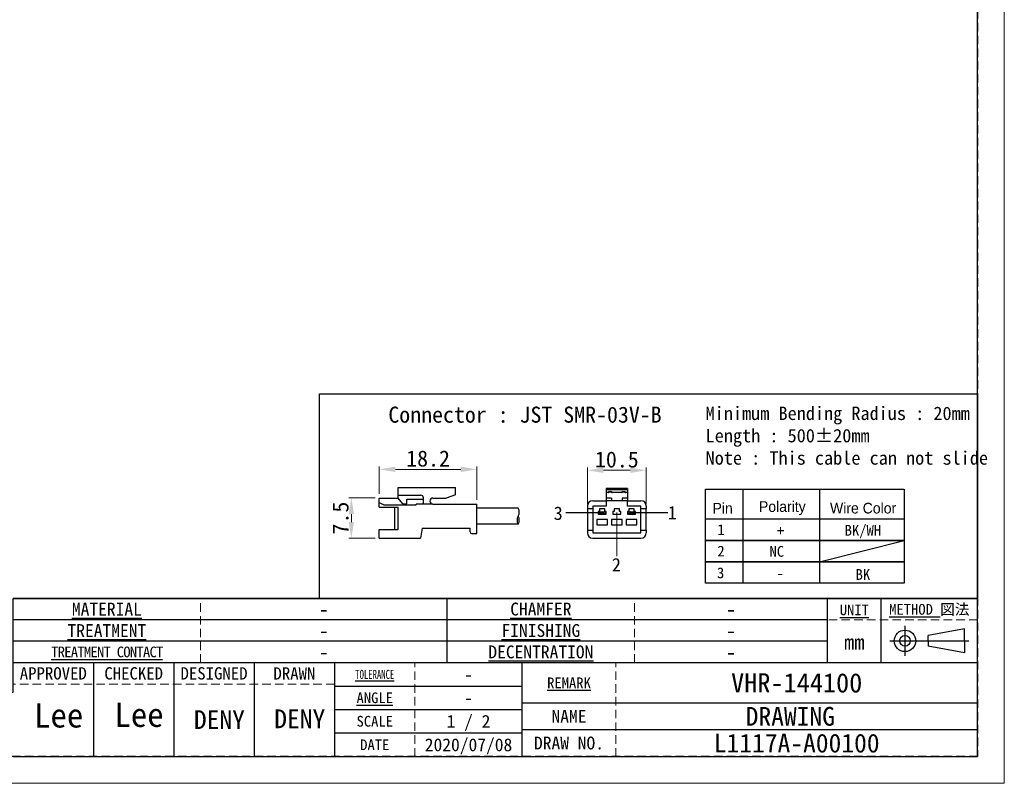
# Model space of a CAD drawing. Header units: millimetres. Extents: x -201 to 202, y 143 to 428.
# Tile 2 of 9: x 18 to 202, y 143 to 285. Entities that reach past the tile are written whole.
import ezdxf
from ezdxf.enums import TextEntityAlignment as Align

# ---------------------------------------------------------------- set-up
doc = ezdxf.new("R2010")
doc.units = ezdxf.units.MM
doc.header["$LTSCALE"] = 0.25
doc.linetypes.add('HIDDEN', pattern=[9.525, 6.35, -3.175])
doc.layers.add('CABLE 3P', color=7, linetype='Continuous')
doc.layers.add('FORM', color=7, linetype='Continuous')
doc.layers.add('DIMENSION', color=6, linetype='Continuous', lineweight=9)
doc.layers.add('TXT1', color=5, linetype='Continuous', lineweight=15)
doc.layers.add('EMPTY LINE', color=252, linetype='Continuous', lineweight=0, plot=False)
doc.styles.add('(TNK)aSS', font='txt', dxfattribs={"width": 0.75, "oblique": 15, "height": 3.5})
doc.styles.get("Standard").update_dxf_attribs({"font": 'arial.ttf'})
doc.styles.add('takachi1', font='msgothic.ttc', dxfattribs={"height": 2.5})
doc.styles.add('VS Standard', font='msgothic.ttc', dxfattribs={"height": 3})
doc.styles.add('VS Standard(小)', font='txt', dxfattribs={"height": 2.4})
doc.dimstyles.new('TMIZO', dxfattribs={"dimscale": 0, "dimtxt": 3.5, "dimasz": 3, "dimexe": 0.5, "dimexo": 0.8, "dimgap": 0.5, "dimtad": 3, "dimtoh": 1, "dimdec": 1, "dimrnd": 0.005, "dimdsep": 46, "dimtxsty": '(TNK)aSS', "dimcen": 0, "dimclrd": 5, "dimclre": 5, "dimclrt": 5, "dimaunit": 1, "dimadec": 0, "dimazin": 2, "dimtfac": 1, "dimtdec": 1, "dimtmove": 0, "dimatfit": 3, "dimfxl": 1, "dimtzin": 0, "dimlwd": -1, "dimlwe": -1, "dimarcsym": 0})

# ---------------------------------------------------------------- blocks, each defined once
blk = doc.blocks.new('表題欄金物用_ver2.0.0')
at = {"layer": 'FORM', "color": 0}
for p, q in [((-11, 40.5), (-191, 40.5)), ((-110, 28.49), (-110, 40.5)), ((-39, 28.49), (-39, 40.49)), ((-29, 28.49), (-29, 40.49)), ((-11, 28.5), (-11, 40.5)), ((-39, 36.5), (-191, 36.5)), ((-24.54, 35.38), (-24.54, 29.78)), ((-13.42, 34.8), (-20.21, 33.59)), ((-20.21, 32.58), (-20.21, 33.59)), ((-13.42, 32.58), (-13.42, 34.8)), ((-39, 32.5), (-191, 32.5)), ((-27.34, 32.58), (-12.62, 32.58)), ((-20.21, 32.58), (-20.21, 31.57)), ((-13.42, 30.35), (-20.21, 31.57)), ((-13.42, 32.58), (-13.42, 30.35)), ((-11, 28.5), (-191, 28.5)), ((-176, 28.5), (-176, 11)), ((-161, 28.5), (-161, 11)), ((-146, 28.5), (-146, 11)), ((-131, 28.5), (-131, 11)), ((-96, 11), (-96, 28.5)), ((-11, 11), (-11, 28.5)), ((-131, 24.12), (-96, 24.12)), ((-96, 21), (-11, 21)), ((-131, 19.75), (-96, 19.75)), ((-96, 15.38), (-131, 15.38)), ((-11, 16), (-96, 16)), ((-191, 11), (-11, 11))]:
    blk.add_line(p, q, dxfattribs=at)
at = {"layer": 'FORM', "color": 0, "linetype": 'HIDDEN', "lineweight": 9}
for p, q in [((-156, 28.49), (-156, 40.49)), ((-75, 28.49), (-75, 40.49)), ((-11, 36.5), (-39, 36.5)), ((-116, 11), (-116, 28.5)), ((-78.5, 11), (-78.5, 28.5)), ((-131, 24.5), (-191, 24.5))]:
    blk.add_line(p, q, dxfattribs=at)
at = {"layer": 'FORM', "color": 0}
for radius in [2, 1]:
    blk.add_circle((-24.54, 32.58), radius, dxfattribs=at)
at = {"layer": 'FORM', "color": 0, "attachment_point": 5}
for s, insert, char_height, width, style in [('{\\LMATERIAL}', (-173.5, 38.5), 2.4, 36.5, 'VS Standard(小)'), ('{\\LCHAMFER}   ', (-92.5, 38.5), 2.4, 35, 'VS Standard(小)'), ('{\\LUNIT}', (-34, 38.35), 2, 20, 'VS Standard'), ('{\\LMETHOD} 図法', (-20, 38.35), 2, 20, 'VS Standard'), ('{\\LTREATMENT}', (-173.5, 34.5), 2.4, 36.5, 'VS Standard(小)'), ('{\\LFINISHING}', (-92.5, 34.5), 2.4, 35, 'VS Standard(小)'), ('mm', (-34, 32.35), 2.8, 20, 'VS Standard'), ('{\\T0.9;\\LTREATMENT CONTACT}', (-173.5, 30.5), 2, 36.5, 'VS Standard(小)'), ('{\\LDECENTRATION} ', (-92.5, 30.5), 2.4, 35, 'VS Standard(小)'), ('{\\fＭＳ ゴシック|b0|i0|c128|p49;APPROVED}', (-183.5, 26.5), 2.3, 15, 'VS Standard'), ('{\\fＭＳ ゴシック|b0|i0|c128|p49;CHECKED}', (-168.5, 26.5), 2.3, 15, 'VS Standard'), ('{\\fＭＳ ゴシック|b0|i0|c128|p49;DESIGNED}', (-153.5, 26.5), 2.3, 15, 'VS Standard'), ('{\\fＭＳ ゴシック|b0|i0|c128|p49;DRAWN}', (-138.5, 26.5), 2.3, 15, 'VS Standard'), ('{\\W0.7;\\LTOLERANCE\\l }', (-123.5, 26.31), 1.7, 20, 'VS Standard(小)'), ('{\\LANGLE}', (-123.5, 21.94), 2, 14.9784, 'VS Standard(小)'), ('SCALE', (-123.5, 17.56), 2, 15, 'VS Standard(小)'), ('{\\fＭＳ ゴシック|b0|i0|c128|p49;NAME}', (-87.25, 18.5), 2.4, 15, 'VS Standard(小)'), ('{\\fＭＳ ゴシック|b0|i0|c128|p49;DRAW NO.}', (-87.25, 13.5), 2.4, 15, 'VS Standard(小)'), ('{\\fＭＳ ゴシック|b0|i0|c128|p49;DATE}', (-123.5, 13.19), 2, 15, 'VS Standard(小)')]:
    blk.add_mtext(s, dxfattribs=dict(at, insert=insert, char_height=char_height, width=width, style=style))
at = {"layer": 'FORM', "color": 0, "insert": (-87.25, 24.75), "char_height": 2, "width": 16, "attachment_point": 5, "line_spacing_factor": 0.8, "style": 'VS Standard'}
blk.add_mtext('\\pxsm0.9;{\\LREMARK}   ', dxfattribs=at)
at = {"layer": 'FORM', "color": 0}
for tag, height, style, p in [('材料', 2.8, 'VS Standard', (-133, 38.5)), ('一般面取', 2.8, 'VS Standard', (-57, 38.5)), ('処理', 2.8, 'VS Standard', (-133, 34.5)), ('仕上', 2.8, 'VS Standard', (-57, 34.5)), ('処理接点', 2.8, 'VS Standard', (-133, 30.5)), ('偏芯', 2.8, 'VS Standard', (-57, 30.5)), ('一般公差', 2.4, 'VS Standard(小)', (-106, 26.31)), ('適用（機種名）', 3.6, 'VS Standard', (-44.75, 24.75)), ('角度', 2.4, 'VS Standard(小)', (-106, 21.94)), ('NAME', 3.5, 'VS Standard', (-44.75, 18.5)), ('SCALE', 2.4, 'VS Standard(小)', (-106, 17.56)), ('DRAW_NO.', 3.5, 'VS Standard', (-44.75, 13.5)), ('DATE', 2.4, 'VS Standard(小)', (-106, 13.19))]:
    blk.add_attdef(tag, text='', height=height, dxfattribs=dict(at, style=style)).set_placement(p, align=Align.MIDDLE_CENTER)
at = {"layer": 'FORM', "color": 0, "style": 'VS Standard'}
for tag, p in [('APPROVED', (-182.5, 15.06)), ('CHECKED', (-167.5, 15.18)), ('DESIGNED', (-152.5, 15.09)), ('DRAWN', (-137.5, 15.23))]:
    blk.add_attdef(tag, text='', height=4.5, dxfattribs=at).set_placement(p, align=Align.BOTTOM_CENTER)
blk = doc.blocks.new('*D84')
at = {"layer": 'Defpoints', "color": 0}
for p in [(134.68, 201.16), (123.68, 193.99), (134.68, 193.99)]:
    blk.add_point(p, dxfattribs=at)
at = {"layer": 'DIMENSION', "color": 0}
for p, q in [((123.68, 194.79), (123.68, 201.66)), ((126.68, 201.16), (131.68, 201.16)), ((134.68, 194.79), (134.68, 201.66))]:
    blk.add_line(p, q, dxfattribs=at)
for points in [[(126.68, 201.66), (126.68, 200.66), (123.68, 201.16)], [(131.68, 200.66), (131.68, 201.66), (134.68, 201.16)]]:
    blk.add_solid(points, dxfattribs=at)
at = {"layer": 'DIMENSION', "color": 0, "insert": (129.18, 203.16), "char_height": 3, "attachment_point": 5, "style": 'VS Standard'}
blk.add_mtext('10.5', dxfattribs=at)
blk = doc.blocks.new('*D85')
at = {"layer": 'Defpoints', "color": 0}
for p in [(84.85, 196), (79.63, 188.51), (84.87, 188.51)]:
    blk.add_point(p, dxfattribs=at)
at = {"layer": 'DIMENSION', "color": 0}
for p, q in [((84.05, 196), (79.13, 196)), ((79.63, 193), (79.63, 191.51)), ((84.07, 188.51), (79.13, 188.51))]:
    blk.add_line(p, q, dxfattribs=at)
for points in [[(80.13, 193), (79.13, 193), (79.63, 196)], [(79.13, 191.51), (80.13, 191.51), (79.63, 188.51)]]:
    blk.add_solid(points, dxfattribs=at)
at = {"layer": 'DIMENSION', "color": 0, "insert": (77.63, 192.25), "char_height": 3, "attachment_point": 5, "rotation": 90, "style": 'VS Standard'}
blk.add_mtext('7.5', dxfattribs=at)
blk = doc.blocks.new('*D86')
at = {"layer": 'Defpoints', "color": 0}
for p in [(103.06, 201.34), (84.85, 195.98), (103.06, 194.86)]:
    blk.add_point(p, dxfattribs=at)
at = {"layer": 'DIMENSION', "color": 0}
for p, q in [((84.85, 196.78), (84.85, 201.84)), ((87.85, 201.34), (100.06, 201.34)), ((103.06, 195.66), (103.06, 201.84))]:
    blk.add_line(p, q, dxfattribs=at)
for points in [[(87.85, 201.84), (87.85, 200.84), (84.85, 201.34)], [(100.06, 200.84), (100.06, 201.84), (103.06, 201.34)]]:
    blk.add_solid(points, dxfattribs=at)
at = {"layer": 'DIMENSION', "color": 0, "insert": (93.95, 203.34), "char_height": 3, "attachment_point": 5, "style": 'VS Standard'}
blk.add_mtext('18.2', dxfattribs=at)

msp = doc.modelspace()

# ---------------------------------------------------------------- linework, layer by layer
at = {"layer": 'CABLE 3P'}
for p, q in [((88.3742, 197.9786), (99.0742, 197.9786)), ((88.3742, 195.9786), (88.3742, 197.9786)), ((88.3742, 197.9786), (99.0742, 197.9786)), ((88.3742, 195.9786), (88.3742, 197.9786)), ((99.0742, 196.5832), (99.0742, 197.9786)), ((131.1842, 197.7381), (127.1842, 197.7381)), ((127.1842, 197.7381), (127.1842, 197.5089)), ((131.1842, 197.5089), (127.1842, 197.5089)), ((127.1842, 197.5089), (127.1842, 196.9881)), ((127.6842, 196.9881), (127.1842, 196.9881)), ((127.1842, 196.9881), (127.1842, 195.9881)), ((127.5842, 196.9881), (127.5842, 196.9972)), ((127.7842, 197.1881), (127.6842, 197.0881)), ((127.6842, 197.0881), (127.6842, 196.9881)), ((128.1842, 197.0881), (127.6842, 197.0881)), ((127.7842, 197.1972), (127.7842, 197.1881)), ((127.7842, 197.1972), (128.0842, 197.1972)), ((127.7842, 197.1881), (128.0842, 197.1881)), ((128.0842, 197.1972), (128.0842, 197.1881)), ((128.0842, 197.1881), (128.1842, 197.0881)), ((128.1842, 197.0881), (128.1842, 196.9881)), ((130.1842, 196.9881), (128.1842, 196.9881)), ((128.2842, 196.9972), (128.2842, 196.9881)), ((130.0842, 196.9881), (130.0842, 196.9972)), ((130.2842, 197.1881), (130.1842, 197.0881)), ((130.1842, 197.0881), (130.1842, 196.9881)), ((130.6842, 197.0881), (130.1842, 197.0881)), ((130.2842, 197.1972), (130.2842, 197.1881)), ((130.2842, 197.1972), (130.5842, 197.1972)), ((130.2842, 197.1881), (130.5842, 197.1881)), ((130.5842, 197.1972), (130.5842, 197.1881)), ((130.5842, 197.1881), (130.6842, 197.0881)), ((130.6842, 197.0881), (130.6842, 196.9881)), ((131.1842, 196.9881), (130.6842, 196.9881)), ((130.7842, 196.9972), (130.7842, 196.9881)), ((131.1842, 197.7381), (131.1842, 197.5089)), ((131.1842, 197.5089), (131.1842, 196.9881)), ((131.1842, 196.9881), (131.1842, 195.9881)), ((84.851, 194.2916), (84.851, 195.9786)), ((84.851, 195.9786), (88.3742, 195.9786)), ((84.851, 194.2916), (84.851, 195.9786)), ((84.851, 195.9786), (88.3742, 195.9786)), ((85.6899, 194.7015), (84.851, 195.0927)), ((85.6899, 194.7015), (84.851, 195.0927)), ((88.3742, 196.5079), (92.6074, 196.5079)), ((88.3742, 196.5079), (92.6074, 196.5079)), ((89.2077, 194.9259), (88.3742, 195.9786)), ((89.2077, 194.9259), (88.3742, 195.9786)), ((89.2077, 194.9259), (89.9722, 194.9259)), ((89.2077, 194.9259), (89.9722, 194.9259)), ((89.9722, 194.9259), (89.9722, 195.7978)), ((89.9722, 195.7978), (93.0974, 195.7978)), ((89.9722, 194.9259), (89.9722, 195.7978)), ((89.9722, 195.7978), (93.0974, 195.7978)), ((94.8476, 194.8505), (91.711, 194.8505)), ((91.711, 194.7015), (91.711, 194.8505)), ((94.8476, 194.8505), (91.711, 194.8505)), ((91.711, 194.7015), (91.711, 194.8505)), ((93.0974, 194.8505), (93.0974, 196.0045)), ((93.0974, 194.8505), (93.0974, 196.0045)), ((94.8476, 195.9786), (97.3459, 195.9786)), ((94.8476, 195.9786), (97.3459, 195.9786)), ((94.8476, 194.8505), (103.051, 194.8505)), ((94.8476, 194.8505), (103.051, 194.8505)), ((99.0742, 196.5832), (97.3459, 195.9786)), ((99.0742, 196.5832), (97.3459, 195.9786)), ((103.051, 189.3505), (103.051, 194.8505)), ((103.051, 189.3505), (103.051, 194.8505)), ((124.6842, 195.4881), (127.1842, 195.4881)), ((128.1842, 195.9881), (127.1842, 195.9881)), ((127.1842, 195.9881), (127.1842, 195.4881)), ((127.1842, 195.4881), (127.1842, 194.4881)), ((128.1842, 195.4881), (127.1842, 195.4881)), ((128.1842, 195.9881), (128.1842, 195.4881)), ((130.1842, 195.4881), (128.1842, 195.4881)), ((131.1842, 195.9881), (130.1842, 195.9881)), ((130.1842, 195.9881), (130.1842, 195.4881)), ((131.1842, 195.4881), (130.1842, 195.4881)), ((131.1842, 195.9881), (131.1842, 195.4881)), ((131.1842, 194.4881), (131.1842, 195.4881)), ((131.1842, 195.4881), (133.6842, 195.4881)), ((84.851, 194.2916), (88.3742, 194.2916)), ((84.851, 194.2916), (88.3742, 194.2916)), ((85.6899, 194.7015), (91.711, 194.7015)), ((85.6899, 194.7015), (91.711, 194.7015)), ((87.7218, 190.0996), (87.7218, 194.2916)), ((87.7218, 190.0996), (87.7218, 194.2916)), ((88.3742, 190.0996), (88.3742, 194.2916)), ((88.3742, 190.0996), (88.3742, 194.2916)), ((110.7651, 194.1005), (103.051, 194.1005)), ((123.6842, 194.4881), (123.6842, 193.9881)), ((124.6842, 193.9881), (123.6842, 193.9881)), ((123.6842, 193.9881), (123.6842, 189.9881)), ((124.6842, 194.4881), (124.6842, 193.9881)), ((127.1842, 194.4881), (124.6842, 194.4881)), ((124.6842, 193.9881), (124.6842, 189.9881)), ((125.9342, 193.4881), (125.6842, 193.4881)), ((125.6842, 193.4881), (125.6842, 192.9881)), ((125.6842, 192.9881), (127.1842, 192.9881)), ((125.8092, 193.0381), (125.8092, 193.4381)), ((125.8092, 193.4381), (126.2842, 193.4381)), ((126.2842, 193.0381), (125.8092, 193.0381)), ((126.9342, 193.9881), (125.9342, 193.9881)), ((125.9342, 193.9881), (125.9342, 193.4881)), ((126.2842, 193.4381), (126.1842, 193.3381)), ((126.3842, 193.3381), (126.1842, 193.3381)), ((126.1842, 193.1381), (126.1842, 193.3381)), ((126.1842, 193.1381), (126.3842, 193.1381)), ((126.1842, 193.1381), (126.2842, 193.0381)), ((126.2842, 193.4381), (126.4342, 193.4381)), ((126.4342, 193.0381), (126.2842, 193.0381)), ((126.4342, 193.4144), (126.3842, 193.3381)), ((126.3842, 193.3381), (126.3842, 193.1381)), ((126.3842, 193.1381), (126.4342, 193.0618)), ((126.4342, 193.4381), (126.4342, 193.4144)), ((126.4342, 193.4381), (126.5842, 193.4381)), ((126.4842, 193.3381), (126.4342, 193.4144)), ((126.4342, 193.0618), (126.4842, 193.1381)), ((126.4342, 193.0618), (126.4342, 193.0381)), ((126.5842, 193.0381), (126.4342, 193.0381)), ((126.4842, 193.1381), (126.4842, 193.3381)), ((126.6842, 193.3381), (126.4842, 193.3381)), ((126.4842, 193.1381), (126.6842, 193.1381)), ((126.6842, 193.3381), (126.5842, 193.4381)), ((126.5842, 193.4381), (127.0592, 193.4381)), ((126.5842, 193.0381), (126.6842, 193.1381)), ((127.0592, 193.0381), (126.5842, 193.0381)), ((126.6842, 193.3381), (126.6842, 193.1381)), ((126.9342, 193.4881), (126.9342, 193.9881)), ((127.1842, 193.4881), (126.9342, 193.4881)), ((127.0592, 193.4381), (127.0592, 193.0381)), ((127.1842, 192.9881), (127.1842, 193.4881)), ((128.4342, 193.4881), (128.4342, 192.9881)), ((128.6842, 193.4881), (128.4342, 193.4881)), ((128.4342, 192.9881), (129.9342, 192.9881)), ((128.6842, 193.9881), (128.6842, 193.4881)), ((129.6842, 193.9881), (128.6842, 193.9881)), ((129.6842, 193.4881), (129.6842, 193.9881)), ((129.9342, 193.4881), (129.6842, 193.4881)), ((129.9342, 192.9881), (129.9342, 193.4881)), ((133.6842, 194.4881), (131.1842, 194.4881)), ((131.4342, 193.4881), (131.1842, 193.4881)), ((131.1842, 193.4881), (131.1842, 192.9881)), ((131.1842, 192.9881), (132.6842, 192.9881)), ((131.3092, 193.0381), (131.3092, 193.4381)), ((131.3092, 193.4381), (131.7842, 193.4381)), ((131.7842, 193.0381), (131.3092, 193.0381)), ((132.4342, 193.9881), (131.4342, 193.9881)), ((131.4342, 193.9881), (131.4342, 193.4881)), ((131.7842, 193.4381), (131.6842, 193.3381)), ((131.8842, 193.3381), (131.6842, 193.3381)), ((131.6842, 193.1381), (131.6842, 193.3381)), ((131.6842, 193.1381), (131.8842, 193.1381)), ((131.6842, 193.1381), (131.7842, 193.0381)), ((131.7842, 193.4381), (131.9342, 193.4381)), ((131.9342, 193.0381), (131.7842, 193.0381)), ((131.9342, 193.4144), (131.8842, 193.3381)), ((131.8842, 193.3381), (131.8842, 193.1381)), ((131.8842, 193.1381), (131.9342, 193.0618)), ((131.9342, 193.4381), (131.9342, 193.4144)), ((131.9342, 193.4381), (132.0842, 193.4381)), ((131.9842, 193.3381), (131.9342, 193.4144)), ((131.9342, 193.0618), (131.9842, 193.1381)), ((131.9342, 193.0618), (131.9342, 193.0381)), ((132.0842, 193.0381), (131.9342, 193.0381)), ((131.9842, 193.1381), (131.9842, 193.3381)), ((132.1842, 193.3381), (131.9842, 193.3381)), ((131.9842, 193.1381), (132.1842, 193.1381)), ((132.1842, 193.3381), (132.0842, 193.4381)), ((132.0842, 193.4381), (132.5592, 193.4381)), ((132.0842, 193.0381), (132.1842, 193.1381)), ((132.5592, 193.0381), (132.0842, 193.0381)), ((132.1842, 193.3381), (132.1842, 193.1381)), ((132.4342, 193.4881), (132.4342, 193.9881)), ((132.6842, 193.4881), (132.4342, 193.4881)), ((132.5592, 193.4381), (132.5592, 193.0381)), ((132.6842, 192.9881), (132.6842, 193.4881)), ((133.6842, 193.9881), (133.6842, 194.4881)), ((134.6842, 193.9881), (133.6842, 193.9881)), ((133.6842, 189.9881), (133.6842, 193.9881)), ((134.6842, 194.4881), (134.6842, 193.9881)), ((134.6842, 189.9881), (134.6842, 193.9881)), ((127.4342, 191.9881), (125.4342, 191.9881)), ((125.4342, 191.9881), (125.4342, 190.9881)), ((127.4342, 190.9881), (127.4342, 191.9881)), ((130.1842, 191.9881), (128.1842, 191.9881)), ((128.1842, 191.9881), (128.1842, 190.9881)), ((130.1842, 190.9881), (130.1842, 191.9881)), ((130.9342, 191.9881), (130.9342, 190.9881)), ((132.9342, 191.9881), (130.9342, 191.9881)), ((132.9342, 190.9881), (132.9342, 191.9881)), ((84.851, 188.4786), (84.851, 190.0996)), ((84.851, 190.0996), (88.3742, 190.0996)), ((84.851, 188.4786), (84.851, 190.0996)), ((84.851, 190.0996), (88.3742, 190.0996)), ((92.851, 190.3505), (92.551, 188.4786)), ((92.851, 190.3505), (101.7959, 190.3505)), ((92.851, 190.3505), (101.7959, 190.3505)), ((101.7959, 189.6505), (101.7959, 190.3505)), ((101.7959, 189.6505), (101.7959, 190.3505)), ((102.0959, 189.3505), (103.051, 189.3505)), ((102.0959, 189.3505), (103.051, 189.3505)), ((110.7651, 191.1005), (103.051, 191.1005)), ((123.6842, 189.9881), (124.6842, 189.9881)), ((123.6842, 189.9881), (123.6842, 189.4881)), ((124.6842, 189.9881), (124.6842, 189.4881)), ((124.6842, 189.4881), (133.6842, 189.4881)), ((125.4342, 190.9881), (127.4342, 190.9881)), ((128.1842, 190.9881), (130.1842, 190.9881)), ((130.9342, 190.9881), (132.9342, 190.9881)), ((133.6842, 189.9881), (134.6842, 189.9881)), ((133.6842, 189.4881), (133.6842, 189.9881)), ((134.6842, 189.9881), (134.6842, 189.4881)), ((84.851, 188.4786), (92.551, 188.4786)), ((84.851, 188.4786), (92.551, 188.4786)), ((124.6842, 188.4881), (133.6842, 188.4881))]:
    msp.add_line(p, q, dxfattribs=at)
at = {"layer": 'CABLE 3P', "color": 5}
for p, q in [((126.3144, 193.2381), (119.6761, 193.2381)), ((138.6881, 193.2381), (132.0498, 193.2381))]:
    msp.add_line(p, q, dxfattribs=at)
at = {"layer": 'CABLE 3P'}
for centre, radius, start, end in [((127.7842, 196.9972), 0.2, 90, 180), ((127.5886, 197.0928), 0.0958, 267.402573, 357.142919), ((128.0842, 196.9972), 0.2, 0, 90), ((128.2799, 197.0928), 0.0958, 182.857163, 272.597478), ((130.2842, 196.9972), 0.2, 90, 180), ((130.0886, 197.0928), 0.0958, 267.402651, 357.142841), ((130.5842, 196.9972), 0.2, 0, 90), ((130.7799, 197.0928), 0.0958, 182.857274, 272.597233), ((92.5939, 196.0045), 0.5035, 0, 91.535232), ((92.5939, 196.0045), 0.5035, 0, 91.535232), ((94.8476, 195.4146), 0.5641, 90, 270), ((94.8476, 195.4146), 0.5641, 90, 270), ((124.6842, 194.4881), 1, 90, 180), ((133.6842, 194.4881), 1, 0, 90), ((109.5651, 193.3505), 1.4151, 327.994617, 32.005383), ((111.9651, 191.8505), 1.4151, 147.994617, 212.005383), ((109.5651, 191.8505), 1.4151, 327.994617, 32.005383), ((102.0959, 189.6505), 0.3, 180, 270), ((102.0959, 189.6505), 0.3, 180, 270), ((124.6842, 189.4881), 1, 180, 270), ((133.6842, 189.4881), 1, 270, 0)]:
    msp.add_arc(centre, radius, start, end, dxfattribs=at)
at = {"layer": 'DIMENSION', "color": 5}
msp.add_line((129.1569, 193.2711), (129.1569, 185.1552), dxfattribs=at)
at = {"layer": 'EMPTY LINE'}
for p, q in [((201.5, 142.75), (201.5, 427.75)), ((-201.5, 142.75), (201.5, 142.75))]:
    msp.add_line(p, q, dxfattribs=at)
at = {"layer": 'FORM'}
for p, q in [((145.7445, 197.6145), (182.8359, 197.6145)), ((145.7445, 192.0883), (145.7445, 197.6145)), ((152.6812, 197.6145), (152.6812, 180.0883)), ((167.0331, 197.6145), (167.0331, 180.0883)), ((182.8359, 197.6145), (182.8359, 180.0883)), ((167.0331, 184.0883), (182.8359, 188.0883))]:
    msp.add_line(p, q, dxfattribs=at)
at = {"layer": 'FORM', "linetype": 'HIDDEN'}
msp.add_lwpolyline([(-196.5, 422.75), (196.5, 422.75), (196.5, 147.75), (-196.5, 147.75)], close=True, dxfattribs=at)
at = {"layer": 'FORM'}
for points in [[(-196.5, 422.75), (-196.5, 147.75), (-78.5, 147.75), (-78.5, 159.75), (16.5, 159.75), (16.5, 177.25), (196.5, 177.25), (196.5, 422.75), (-196.5, 422.75)], [(73.6918, 215.458), (196.5, 215.458), (196.5, 177.25), (73.6918, 177.25)]]:
    msp.add_lwpolyline(points, close=True, dxfattribs=at)
for points in [[(182.8359, 188.0883), (145.7445, 188.0883), (145.7445, 192.0883), (182.8359, 192.0883)], [(182.8359, 184.0883), (145.7445, 184.0883), (145.7445, 188.0883), (182.8359, 188.0883)], [(182.8359, 180.0883), (145.7445, 180.0883), (145.7445, 184.0883), (182.8359, 184.0883)]]:
    msp.add_lwpolyline(points, dxfattribs=at)

# ---------------------------------------------------------------- block references
ref = msp.add_blockref('表題欄金物用_ver2.0.0', (207.5, 136.75), dxfattribs=at)
ref.add_attrib('材料', '-', dxfattribs={"layer": 'EMPTY LINE', "color": 0, "height": 2.8, "style": 'VS Standard'}).set_placement((74.5, 175.25), align=Align.MIDDLE_CENTER)
ref.add_attrib('処理', '-', dxfattribs={"color": 0, "height": 2.8, "style": 'VS Standard'}).set_placement((74.5, 171.25), align=Align.MIDDLE_CENTER)
ref.add_attrib('処理接点', '-', dxfattribs={"color": 0, "height": 2.8, "style": 'VS Standard'}).set_placement((74.5, 167.25), align=Align.MIDDLE_CENTER)
ref.add_attrib('一般面取', '-', dxfattribs={"color": 0, "height": 2.8, "style": 'VS Standard'}).set_placement((150.5, 175.2468), align=Align.MIDDLE_CENTER)
ref.add_attrib('仕上', '-', dxfattribs={"color": 0, "height": 2.8, "style": 'VS Standard'}).set_placement((150.5, 171.2468), align=Align.MIDDLE_CENTER)
ref.add_attrib('偏芯', '-', dxfattribs={"color": 0, "height": 2.8, "style": 'VS Standard'}).set_placement((150.5, 167.2468), align=Align.MIDDLE_CENTER)
ref.add_attrib('一般公差', '-', dxfattribs={"color": 0, "height": 2.4, "style": 'VS Standard(小)'}).set_placement((101.5, 163.0625), align=Align.MIDDLE_CENTER)
ref.add_attrib('角度', '-', dxfattribs={"color": 0, "height": 2.4, "style": 'VS Standard(小)'}).set_placement((101.5, 158.6875), align=Align.MIDDLE_CENTER)
ref.add_attrib('SCALE', '1 / 2', dxfattribs={"color": 0, "height": 2.4, "style": 'VS Standard(小)'}).set_placement((101.5, 154.3125), align=Align.MIDDLE_CENTER)
ref.add_attrib('DATE', '2020/07/08', dxfattribs={"color": 0, "height": 2.4, "style": 'VS Standard(小)'}).set_placement((101.5, 149.9375), align=Align.MIDDLE_CENTER)
ref.add_attrib('適用（機種名）', 'VHR-144100', dxfattribs={"color": 0, "height": 3.6, "style": 'VS Standard'}).set_placement((162.75, 161.5), align=Align.MIDDLE_CENTER)
ref.add_attrib('NAME', 'DRAWING ', dxfattribs={"color": 0, "height": 3.5, "style": 'VS Standard'}).set_placement((162.75, 155.25), align=Align.MIDDLE_CENTER)
ref.add_attrib('DRAW_NO.', 'L1117A-A00100', dxfattribs={"color": 0, "height": 3.5, "style": 'VS Standard'}).set_placement((162.75, 150.25), align=Align.MIDDLE_CENTER)
ref.add_attrib('DESIGNED', 'DENY', dxfattribs={"color": 0, "height": 3.5, "style": 'VS Standard'}).set_placement((55, 151.8412), align=Align.BOTTOM_CENTER)
ref.add_attrib('DRAWN', 'DENY', dxfattribs={"color": 0, "height": 3.5, "style": 'VS Standard'}).set_placement((69.9999, 151.985), align=Align.BOTTOM_CENTER)
ref.add_attrib('CHECKED', 'Lee', dxfattribs={"color": 0, "height": 4.5, "style": 'VS Standard'}).set_placement((40, 151.9272), align=Align.BOTTOM_CENTER)
ref.add_attrib('APPROVED', 'Lee', dxfattribs={"color": 0, "height": 4.5, "style": 'VS Standard'}).set_placement((25, 151.8117), align=Align.BOTTOM_CENTER)

# ---------------------------------------------------------------- texts
at = {"layer": 'DIMENSION', "color": 5, "style": 'takachi1'}
for s, p in [('3', (117.3825, 191.8971)), ('1', (138.6881, 191.9999)), ('2', (128.2512, 182.2775))]:
    msp.add_text(s, height=2.5, dxfattribs=at).set_placement(p)
at = {"layer": 'TXT1', "style": 'takachi1'}
msp.add_text('NC', height=2, dxfattribs=at).set_placement((157.6796, 185.029))
at = {"layer": 'TXT1', "attachment_point": 1, "style": 'VS Standard'}
for s, insert, char_height, width in [('Minimum Bending Radius : 20mm\\PLength : 500%%p20mm\\PNote : This cable can not slide', (145.7445, 213.0457), 2.5, 61.656869), ('Connector : JST SMR-03V-B', (86.5299, 213.0457), 3, 49.429299)]:
    msp.add_mtext(s, dxfattribs=dict(at, insert=insert, char_height=char_height, width=width))
at = {"layer": 'TXT1', "char_height": 2, "attachment_point": 5}
for s, insert, width in [('\\fMS PGothic|b0|i0|c128|p50;Pin', (148.9244, 194.0883), 8), ('\\fMS PGothic|b0|i0|c128|p50;Polarity', (160.0663, 194.0883), 28), ('\\fMS PGothic|b0|i0|c128|p50;Wire Color', (175.1448, 194.0883), 32), ('\\fＭＳ ゴシック|b0|i0;1', (148.6275, 190.0883), 8), ('\\fMS Gothic|b0|i0|c128|p49;+', (159.7466, 189.8914), 28), ('\\fMS Gothic|b0|i0|c128|p49;BK/WH', (175.1019, 189.7205), 32), ('\\fＭＳ ゴシック|b0|i0;2', (148.6275, 186.0883), 8), ('\\fＭＳ ゴシック|b0|i0;3\\P', (148.5559, 182.0035), 8), ('\\fMS Gothic|b0|i0|c128|p49;BK', (175.1019, 181.7205), 32), ('\\fMS Gothic|b0|i0|c128|p49;-', (159.6584, 181.9428), 28)]:
    msp.add_mtext(s, dxfattribs=dict(at, insert=insert, width=width))

# ---------------------------------------------------------------- dimensions: what is measured, and where the dimension line sits
at = {"layer": 'DIMENSION', "color": 5}
dim = msp.add_linear_dim(base=(103.0551, 201.3366), p1=(84.8527, 195.9814), p2=(103.0551, 194.8557), dimstyle='TMIZO', override={"dimscale": 1, "dimtoh": 0, "dimtxsty": 'VS Standard', "dimclrd": 0, "dimclre": 0, "dimclrt": 0}, dxfattribs=at)
dim.commit()
dim.dimension.update_dxf_attribs({"geometry": '*D86', "text_midpoint": (93.9539, 203.3372)})
dim = msp.add_linear_dim(base=(134.684, 201.1618), p1=(123.6779, 193.9903), p2=(134.684, 193.9913), text='10.5', dimstyle='TMIZO', override={"dimscale": 1, "dimtoh": 0, "dimtxsty": 'VS Standard', "dimclrd": 0, "dimclre": 0, "dimclrt": 0}, dxfattribs=at)
dim.commit()
dim.dimension.update_dxf_attribs({"geometry": '*D84', "text_midpoint": (129.1809, 203.1623)})
dim = msp.add_linear_dim(base=(79.6295, 188.5082), p1=(84.8484, 196.0009), p2=(84.8721, 188.5082), angle=90, dimstyle='TMIZO', override={"dimscale": 1, "dimtoh": 0, "dimtxsty": 'VS Standard', "dimclrd": 0, "dimclre": 0, "dimclrt": 0}, dxfattribs=at)
dim.commit()
dim.dimension.update_dxf_attribs({"geometry": '*D85', "text_midpoint": (77.6289, 192.2546)})

doc.saveas('drawing.dxf')
